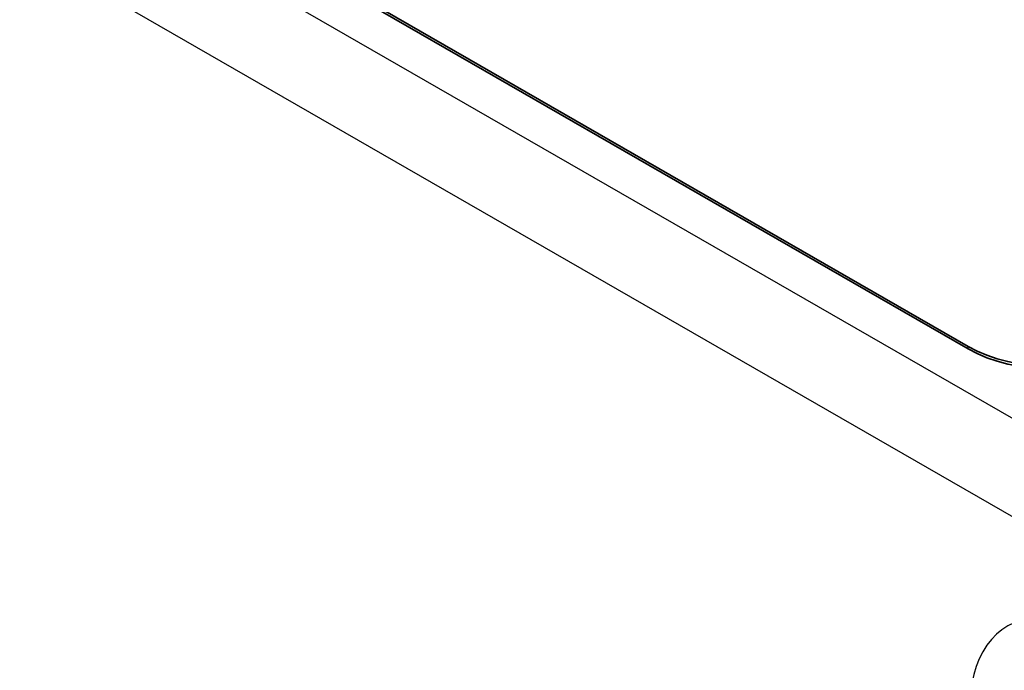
# Model space of a CAD drawing. Header units: millimetres. Extents: x 0 to 210, y 0 to 149.
# Tile 12 of 26: x 134.51 to 142.69, y 122.25 to 127.66. Entities that reach past the tile are written whole.
import ezdxf

# ---------------------------------------------------------------- set-up
doc = ezdxf.new("R2010")
doc.units = ezdxf.units.MM
doc.header["$LTSCALE"] = 0.5
doc.layers.add('Sichtbar (ISO)', color=7, linetype='Continuous', lineweight=35)
doc.layers.add('Sichtbar schmal (ISO)', color=7, linetype='Continuous', lineweight=25)

msp = doc.modelspace()

# ---------------------------------------------------------------- linework, layer by layer
at = {"layer": 'Sichtbar (ISO)'}
for p, q in [((142.3841, 124.9453), (134.9594, 129.2209)), ((142.3841, 124.9249), (134.9594, 129.2004))]:
    msp.add_line(p, q, dxfattribs=at)
for centre, major_axis, ratio, start_param, end_param in [((131.9542, 130.1346), (-3.4773, -6.0384), 0.578093, 3.160146, 6.264632), ((143.0912, 125.3525), (-1, 0), 0.575862, 0.785398, 2.356194), ((143.0912, 125.3321), (-1, 0), 0.575862, 0.785398, 2.356194)]:
    msp.add_ellipse(centre, major_axis=major_axis, ratio=ratio, start_param=start_param, end_param=end_param, dxfattribs=at)
at = {"layer": 'Sichtbar schmal (ISO)'}
for p, q in [((132.2388, 130.4007), (144.4672, 123.3588)), ((131.9011, 129.7792), (144.1165, 122.7448)), ((142.3841, 124.9249), (142.3841, 124.9453))]:
    msp.add_line(p, q, dxfattribs=at)
msp.add_ellipse((143.4801, 121.2922), major_axis=(-0.7655, 1.3294), ratio=0.578093, start_param=5.499721, end_param=8.641314, dxfattribs=at)

doc.saveas('drawing.dxf')
